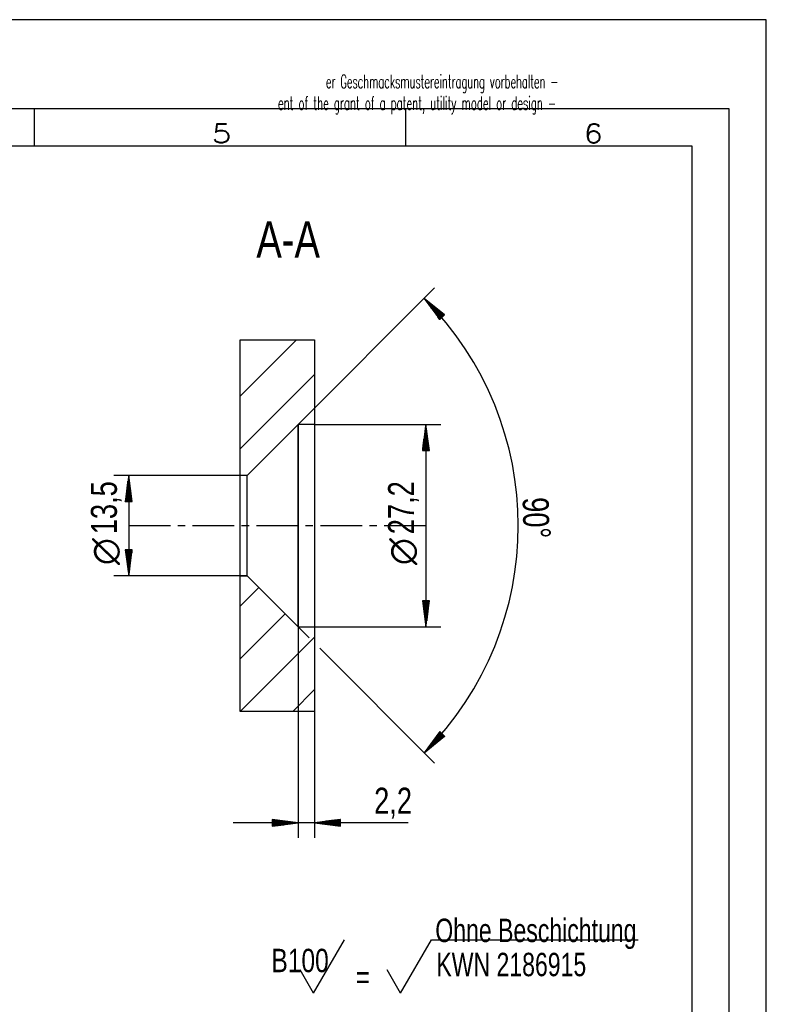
# Model space of a CAD drawing. Header units: millimetres. Extents: x -1 to 297, y -1 to 210.
# Tile 5 of 5: x 197 to 297, y 77 to 210. Entities that reach past the tile are written whole.
import ezdxf

# ---------------------------------------------------------------- set-up
doc = ezdxf.new("R2010")
doc.units = ezdxf.units.MM
doc.layers.add('1', color=7, linetype='Continuous')
doc.styles.add('SEACAD_Arial', font='arial.ttf', dxfattribs={"width": 0.75})
doc.styles.add('SEACAD_simplex_shx', font='simplex.shx', dxfattribs={"width": 0.587})

msp = doc.modelspace()

# ---------------------------------------------------------------- linework, layer by layer
at = {"layer": '1', "color": 7, "linetype": 'Continuous'}
for p, q in [((297, 210), (0, 210)), ((297, 0), (297, 210)), ((292, 198), (5, 198)), ((198.5, 193), (198.5, 198)), ((248.5, 193), (248.5, 198)), ((292, 5), (292, 198)), ((287, 193), (10, 193)), ((287, 10), (287, 193)), ((233.99, 155.51), (252.36, 173.89)), ((250.95, 172.48), (253.04, 169.63)), ((253.71, 170.27), (250.95, 172.48)), ((253.37, 169.95), (250.95, 172.48)), ((253.37, 169.95), (250.95, 172.48)), ((253.34, 169.92), (251.18, 172.16)), ((253.41, 169.99), (251.25, 172.23)), ((253.3, 169.88), (251.41, 171.85)), ((253.45, 170.02), (251.56, 171.99)), ((253.26, 169.85), (251.64, 171.54)), ((253.48, 170.06), (251.86, 171.75)), ((253.23, 169.81), (251.87, 171.22)), ((253.52, 170.09), (252.17, 171.51)), ((253.56, 170.13), (252.47, 171.26)), ((253.59, 170.16), (252.77, 171.02)), ((253.19, 169.78), (252.1, 170.91)), ((253.15, 169.74), (252.33, 170.6)), ((253.12, 169.71), (252.56, 170.28)), ((253.08, 169.67), (252.79, 169.97)), ((253.04, 169.64), (253.03, 169.66)), ((253.04, 169.64), (253.03, 169.66)), ((253.04, 169.63), (253.71, 170.27)), ((253.63, 170.2), (253.08, 170.78)), ((253.67, 170.24), (253.38, 170.53)), ((253.7, 170.27), (253.68, 170.29)), ((253.7, 170.27), (253.68, 170.29)), ((226.19, 159.34), (233.76, 166.91)), ((226.19, 166.91), (236.19, 166.91)), ((226.19, 148.66), (226.19, 166.91)), ((236.19, 166.91), (236.19, 155.51)), ((226.19, 152.26), (236.19, 162.26)), ((233.99, 155.51), (227.13, 148.66)), ((233.99, 155.51), (233.99, 99.91)), ((236.19, 155.51), (233.99, 155.51)), ((236.19, 155.51), (253.19, 155.51)), ((236.19, 155.51), (236.19, 99.91)), ((251.19, 155.51), (250.73, 152.01)), ((251.14, 152.01), (251.14, 155.13)), ((251.19, 155.51), (251.19, 128.3)), ((251.65, 152.01), (251.19, 155.51)), ((251.19, 152.01), (251.19, 155.51)), ((251.19, 152.01), (251.19, 155.51)), ((251.24, 152.01), (251.24, 155.13)), ((250.98, 152.01), (250.98, 153.97)), ((251.03, 152.01), (251.03, 154.36)), ((251.08, 152.01), (251.08, 154.74)), ((251.29, 152.01), (251.29, 154.74)), ((251.34, 152.01), (251.34, 154.36)), ((251.39, 152.01), (251.39, 153.97)), ((250.78, 152.01), (250.78, 152.43)), ((250.83, 152.01), (250.83, 152.81)), ((250.88, 152.01), (250.88, 153.2)), ((250.93, 152.01), (250.93, 153.59)), ((251.44, 152.01), (251.44, 153.59)), ((251.49, 152.01), (251.49, 153.2)), ((251.54, 152.01), (251.54, 152.81)), ((251.59, 152.01), (251.59, 152.43)), ((250.73, 152.01), (250.73, 152.04)), ((250.73, 152.01), (250.73, 152.04)), ((250.73, 152.01), (251.65, 152.01)), ((251.64, 152.01), (251.64, 152.04)), ((251.64, 152.01), (251.64, 152.04)), ((226.19, 148.66), (209.19, 148.66)), ((211.19, 148.66), (210.73, 145.16)), ((211.19, 148.66), (211.19, 135.16)), ((211.65, 145.16), (211.19, 148.66)), ((211.19, 145.16), (211.19, 148.66)), ((211.19, 145.16), (211.19, 148.66)), ((227.13, 148.66), (226.19, 148.66)), ((210.98, 145.16), (210.98, 147.12)), ((211.03, 145.16), (211.03, 147.5)), ((211.08, 145.16), (211.08, 147.89)), ((211.14, 145.16), (211.14, 148.27)), ((211.24, 145.16), (211.24, 148.27)), ((211.29, 145.16), (211.29, 147.89)), ((211.34, 145.16), (211.34, 147.5)), ((211.39, 145.16), (211.39, 147.12)), ((210.83, 145.16), (210.83, 145.96)), ((210.88, 145.16), (210.88, 146.34)), ((210.93, 145.16), (210.93, 146.73)), ((211.44, 145.16), (211.44, 146.73)), ((211.49, 145.16), (211.49, 146.34)), ((211.54, 145.16), (211.54, 145.96)), ((210.73, 145.16), (210.73, 145.19)), ((210.73, 145.16), (210.73, 145.19)), ((210.73, 145.16), (211.65, 145.16)), ((210.78, 145.16), (210.78, 145.57)), ((211.59, 145.16), (211.59, 145.57)), ((211.64, 145.16), (211.64, 145.19)), ((211.64, 145.16), (211.64, 145.19)), ((211.19, 141.91), (216.79, 141.91)), ((211.19, 141.91), (216.79, 141.91)), ((217.79, 141.91), (218.79, 141.91)), ((217.79, 141.91), (218.79, 141.91)), ((219.79, 141.91), (225.39, 141.91)), ((219.79, 141.91), (225.39, 141.91)), ((226.39, 141.91), (227.39, 141.91)), ((226.39, 141.91), (227.39, 141.91)), ((228.39, 141.91), (233.99, 141.91)), ((228.39, 141.91), (233.99, 141.91)), ((234.99, 141.91), (235.99, 141.91)), ((234.99, 141.91), (235.99, 141.91)), ((236.99, 141.91), (242.59, 141.91)), ((236.99, 141.91), (242.59, 141.91)), ((243.59, 141.91), (244.59, 141.91)), ((243.59, 141.91), (244.59, 141.91)), ((245.59, 141.91), (251.19, 141.91)), ((245.59, 141.91), (251.19, 141.91)), ((211.65, 138.66), (210.73, 138.66)), ((210.73, 138.66), (211.19, 135.16)), ((210.73, 138.66), (210.73, 138.63)), ((210.73, 138.66), (210.73, 138.63)), ((210.78, 138.66), (210.78, 138.25)), ((210.83, 138.66), (210.83, 137.86)), ((210.88, 138.66), (210.88, 137.47)), ((210.93, 138.66), (210.93, 137.09)), ((210.98, 138.66), (210.98, 136.7)), ((211.03, 138.66), (211.03, 136.32)), ((211.08, 138.66), (211.08, 135.93)), ((211.14, 138.66), (211.14, 135.55)), ((211.19, 135.16), (211.65, 138.66)), ((211.19, 138.66), (211.19, 135.16)), ((211.19, 138.66), (211.19, 135.16)), ((211.24, 138.66), (211.24, 135.55)), ((211.29, 138.66), (211.29, 135.93)), ((211.34, 138.66), (211.34, 136.32)), ((211.39, 138.66), (211.39, 136.7)), ((211.44, 138.66), (211.44, 137.09)), ((211.49, 138.66), (211.49, 137.47)), ((211.54, 138.66), (211.54, 137.86)), ((211.59, 138.66), (211.59, 138.25)), ((211.64, 138.66), (211.64, 138.63)), ((211.64, 138.66), (211.64, 138.63)), ((227.13, 135.16), (209.19, 135.16)), ((226.19, 135.16), (227.13, 135.16)), ((226.19, 116.91), (226.19, 135.16)), ((227.13, 135.16), (233.99, 128.3)), ((226.19, 131.05), (228.71, 133.58)), ((251.65, 131.8), (250.73, 131.8)), ((250.73, 131.8), (251.19, 128.3)), ((250.73, 131.8), (250.73, 131.78)), ((250.73, 131.8), (250.73, 131.78)), ((250.78, 131.8), (250.78, 131.39)), ((250.83, 131.8), (250.83, 131.01)), ((250.88, 131.8), (250.88, 130.62)), ((250.93, 131.8), (250.93, 130.23)), ((250.98, 131.8), (250.98, 129.85)), ((251.03, 131.8), (251.03, 129.46)), ((251.08, 131.8), (251.08, 129.08)), ((251.14, 131.8), (251.14, 128.69)), ((251.19, 128.3), (251.65, 131.8)), ((251.19, 131.8), (251.19, 128.3)), ((251.19, 131.8), (251.19, 128.3)), ((251.24, 131.8), (251.24, 128.69)), ((251.29, 131.8), (251.29, 129.08)), ((251.34, 131.8), (251.34, 129.46)), ((251.39, 131.8), (251.39, 129.85)), ((251.44, 131.8), (251.44, 130.23)), ((251.49, 131.8), (251.49, 130.62)), ((251.54, 131.8), (251.54, 131.01)), ((251.59, 131.8), (251.59, 131.39)), ((251.64, 131.8), (251.64, 131.78)), ((251.64, 131.8), (251.64, 131.78)), ((226.19, 123.98), (232.25, 130.04)), ((233.99, 128.3), (235.48, 126.81)), ((233.99, 128.3), (236.19, 128.3)), ((236.19, 128.3), (253.19, 128.3)), ((236.19, 128.3), (236.19, 116.91)), ((226.19, 116.91), (236.19, 126.91)), ((236.89, 125.4), (252.36, 109.93)), ((233.26, 116.91), (236.19, 119.84)), ((236.19, 116.91), (226.19, 116.91)), ((253.04, 114.18), (250.95, 111.34)), ((253.26, 113.97), (251.64, 112.28)), ((253.23, 114.01), (251.87, 112.59)), ((253.19, 114.04), (252.1, 112.91)), ((253.15, 114.08), (252.33, 113.22)), ((253.12, 114.11), (252.56, 113.54)), ((253.08, 114.15), (252.79, 113.85)), ((253.04, 114.18), (253.03, 114.16)), ((253.04, 114.18), (253.03, 114.16)), ((253.71, 113.55), (253.04, 114.18)), ((253.37, 113.87), (250.95, 111.34)), ((253.37, 113.87), (250.95, 111.34)), ((250.95, 111.34), (253.71, 113.55)), ((253.34, 113.9), (251.18, 111.65)), ((253.41, 113.83), (251.25, 111.58)), ((253.3, 113.94), (251.41, 111.97)), ((253.45, 113.79), (251.56, 111.83)), ((253.48, 113.76), (251.86, 112.07)), ((253.52, 113.72), (252.17, 112.31)), ((253.56, 113.69), (252.47, 112.56)), ((253.59, 113.65), (252.77, 112.8)), ((253.63, 113.62), (253.08, 113.04)), ((253.67, 113.58), (253.38, 113.29)), ((253.7, 113.55), (253.68, 113.53)), ((253.7, 113.55), (253.68, 113.53)), ((233.99, 101.91), (230.49, 102.37)), ((230.49, 102.37), (230.49, 101.45)), ((230.49, 102.37), (230.51, 102.37)), ((230.49, 102.37), (230.51, 102.37)), ((230.49, 102.32), (230.9, 102.32)), ((230.49, 102.27), (231.29, 102.27)), ((230.49, 102.21), (231.67, 102.21)), ((230.49, 102.16), (232.06, 102.16)), ((230.49, 102.11), (232.44, 102.11)), ((230.49, 102.06), (232.83, 102.06)), ((239.69, 102.37), (236.19, 101.91)), ((239.69, 102.06), (237.34, 102.06)), ((239.69, 102.11), (237.73, 102.11)), ((239.69, 102.16), (238.12, 102.16)), ((239.69, 102.21), (238.5, 102.21)), ((239.69, 102.27), (238.89, 102.27)), ((239.69, 102.32), (239.27, 102.32)), ((239.69, 102.37), (239.66, 102.37)), ((239.69, 102.37), (239.66, 102.37)), ((239.69, 101.45), (239.69, 102.37)), ((248.78, 101.91), (225.24, 101.91)), ((230.49, 102.01), (233.21, 102.01)), ((230.49, 101.96), (233.6, 101.96)), ((230.49, 101.45), (233.99, 101.91)), ((230.49, 101.91), (233.99, 101.91)), ((230.49, 101.91), (233.99, 101.91)), ((230.49, 101.86), (233.6, 101.86)), ((230.49, 101.81), (233.21, 101.81)), ((230.49, 101.76), (232.83, 101.76)), ((230.49, 101.71), (232.44, 101.71)), ((230.49, 101.66), (232.06, 101.66)), ((230.49, 101.6), (231.67, 101.6)), ((230.49, 101.55), (231.29, 101.55)), ((230.49, 101.5), (230.9, 101.5)), ((230.49, 101.45), (230.51, 101.45)), ((230.49, 101.45), (230.51, 101.45)), ((236.19, 101.91), (239.69, 101.45)), ((239.69, 101.91), (236.19, 101.91)), ((239.69, 101.91), (236.19, 101.91)), ((239.69, 101.96), (236.57, 101.96)), ((239.69, 101.86), (236.57, 101.86)), ((239.69, 102.01), (236.96, 102.01)), ((239.69, 101.81), (236.96, 101.81)), ((239.69, 101.76), (237.34, 101.76)), ((239.69, 101.71), (237.73, 101.71)), ((239.69, 101.66), (238.12, 101.66)), ((239.69, 101.6), (238.5, 101.6)), ((239.69, 101.55), (238.89, 101.55)), ((239.69, 101.5), (239.27, 101.5)), ((239.69, 101.45), (239.66, 101.45)), ((239.69, 101.45), (239.66, 101.45)), ((236.07, 78.97), (240.23, 86.17)), ((247.77, 78.97), (251.93, 86.17)), ((251.93, 86.17), (279.76, 86.17)), ((236.07, 78.97), (234.26, 82.12)), ((247.77, 78.97), (245.96, 82.12))]:
    msp.add_line(p, q, dxfattribs=at)
msp.add_arc((220.38, 141.91), 43.23, 315, 45, dxfattribs=at)
for points, knots in [([(233.99, 128.3), (233.99, 128.73), (233.99, 129.99), (233.99, 130.9), (233.99, 133.24), (233.99, 136.12), (233.99, 139.36), (233.99, 142.76), (233.99, 146.11), (233.99, 149.2), (233.99, 151.83), (233.99, 153.83), (233.99, 155.09), (233.99, 155.51)], [0, 0, 0.015708, 0.061847, 0.095491, 0.181288, 0.287111, 0.406309, 0.531395, 0.654509, 0.767913, 0.864484, 0.938154, 0.984292, 1, 1]), ([(236.19, 155.51), (236.19, 155.09), (236.19, 153.83), (236.19, 151.83), (236.19, 149.2), (236.19, 147.7), (236.19, 144.46), (236.19, 141.06), (236.19, 137.71), (236.19, 134.62), (236.19, 131.99), (236.19, 129.99), (236.19, 129.26), (236.19, 128.41), (236.19, 128.3)], [0, 0, 0.015708, 0.061846, 0.135516, 0.232087, 0.28711, 0.406309, 0.531395, 0.654509, 0.767913, 0.864484, 0.938153, 0.964888, 0.996057, 1, 1]), ([(226.19, 141.91), (226.19, 144.22), (226.19, 146.25), (226.19, 147.08), (226.19, 148.25), (226.19, 148.66)], [0, 0, 0.34202, 0.642787, 0.766045, 0.939693, 1, 1]), ([(227.13, 135.16), (227.13, 135.26), (227.13, 136.06), (227.13, 136.74), (227.13, 138.53), (227.13, 140.74), (227.13, 143.08), (227.13, 145.28), (227.13, 147.08), (227.13, 147.76), (227.13, 148.56), (227.13, 148.66)], [0, 0, 0.007596, 0.066987, 0.116978, 0.25, 0.413176, 0.586824, 0.749999, 0.883022, 0.933012, 0.992403, 1, 1]), ([(226.19, 135.16), (226.19, 135.26), (226.19, 136.06), (226.19, 137.57), (226.19, 139.6), (226.19, 141.91)], [0, 0, 0.015192, 0.133974, 0.357212, 0.65798, 1, 1])]:
    msp.add_open_spline(points, degree=1, knots=knots, dxfattribs=at)

# ---------------------------------------------------------------- texts
at = {"layer": '1', "attachment_point": 7}
for s, insert, char_height, width, style in [('{\\fsimplex|b0||i0||c0|p34;\\C7;\\H1.8;\\W0.53862;er Geschmacksmustereintragung vorbehalten -}', (237.73, 200.17), 1.8, 35, 'SEACAD_simplex_shx'), ('{\\fsimplex|b0||i0||c0|p34;\\C7;\\H1.8;\\W0.55084;ent of the grant of a patent, utility model or design -}', (231.28, 197.28), 1.8, 43.2, 'SEACAD_simplex_shx'), ('{\\fsimplex|b0||i0||c0|p34;\\C7;\\H2.5;\\W1.216;5}', (222.4, 193.43), 2.5, 4.7454, 'SEACAD_simplex_shx'), ('{\\fsimplex|b0||i0||c0|p34;\\C7;\\H2.5;\\W1.216;6}', (272.4, 193.43), 2.5, 4.7454, 'SEACAD_simplex_shx'), ('{\\fArial|b0||i0||c0|p34;\\C7;\\H4.9;\\W0.75;A}', (228.37, 177.98), 4.9, 3.4087, 'SEACAD_Arial'), ('{\\fArial|b0||i0||c0|p34;\\C7;\\H4.9;\\W0.75;-A}', (231.79, 177.98), 4.9, 5.1131, 'SEACAD_Arial'), ('{\\fArial|b0||i0||c0|p34;\\C7;\\H3.5;\\W0.75;2,2}', (244.22, 102.49), 3.5, 4.9457, 'SEACAD_Arial'), ('{\\fArial|b0||i0||c0|p34;\\C7;\\H3.15;\\W0.705;Ohne Beschichtung}', (252.45, 84.91), 3.15, 28.1446, 'SEACAD_Arial'), ('{\\fArial|b0||i0||c0|p34;\\C7;\\H3.15;\\W0.75;B100}', (230.4, 81.76), 3.15, 7.5326, 'SEACAD_Arial'), ('{\\fArial|b0||i0||c0|p34;\\C7;\\H3.15;\\W0.705;KWN 2186915}', (252.59, 81.22), 3.15, 20.9544, 'SEACAD_Arial'), ('{\\fArial|b0||i0||c0|p34;\\C7;\\H3.15;\\W0.75;=}', (241.73, 79.58), 3.15, 1.9174, 'SEACAD_Arial')]:
    msp.add_mtext(s, dxfattribs=dict(at, insert=insert, char_height=char_height, width=width, style=style))
at = {"layer": '1', "char_height": 3.5, "attachment_point": 7, "style": 'SEACAD_Arial'}
for s, insert, width, rotation in [('{\\fArial|b0||i0||c0|p34;\\C7;\\H3.5;\\W0.75;13,5}', (210.25, 140.75), 6.9239, 90), ('{\\fArial|b0||i0||c0|p34;\\C7;\\H3.5;\\W0.75;27,2}', (250.25, 140.75), 6.9239, 90), ('{\\fArial|b0||i0||c0|p34;\\C7;\\H3.5;\\W0.75;90}', (264.15, 145.69), 3.9565, 271.3174), ('{\\fArial|b0||i0||c0|p34;\\C7;\\H3.5;\\W0.75;°}', (264.46, 141.62), 1.4457, 271.3174)]:
    msp.add_mtext(s, dxfattribs=dict(at, insert=insert, width=width, rotation=rotation))
at = {"layer": '1', "char_height": 3.5, "width": 4.8276, "attachment_point": 7, "rotation": 90}
for insert in [(210.04, 136.6), (250.04, 136.6)]:
    msp.add_mtext('{\\fAIGDT|b0||i0||c0|p34;\\C7;\\H3.5;\\W1.;n}', dxfattribs=dict(at, insert=insert))

doc.saveas('drawing.dxf')
